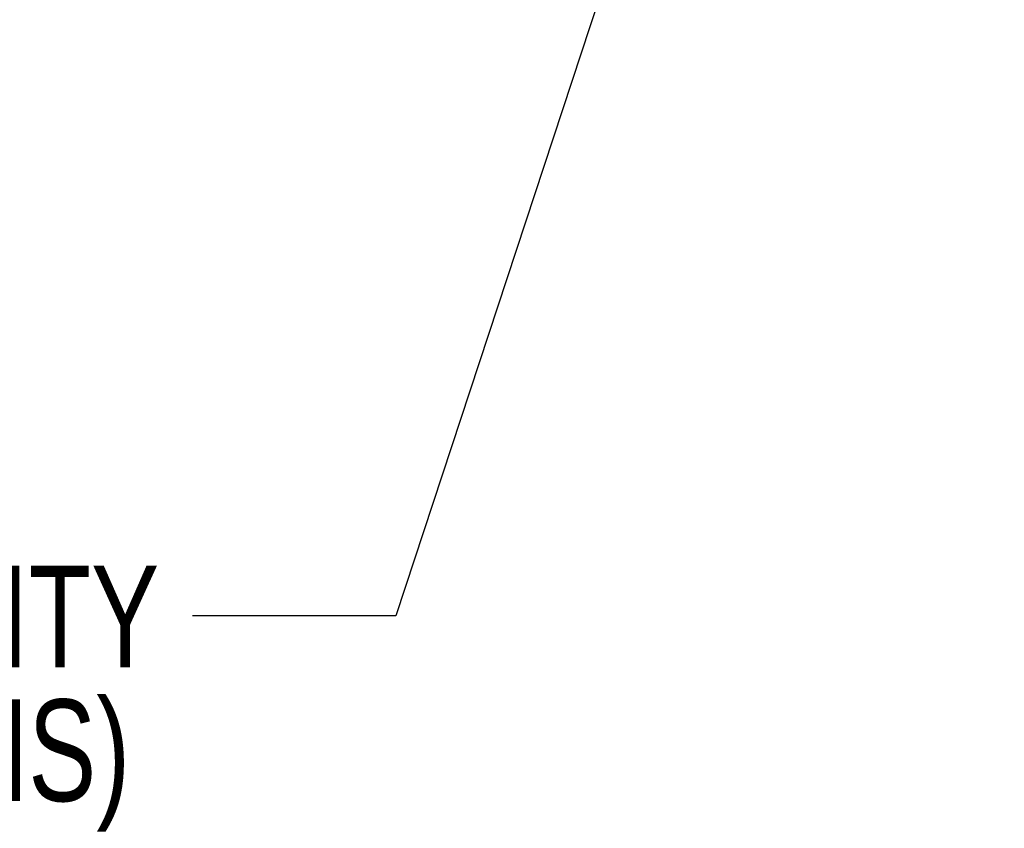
# Model space of a CAD drawing. Header units: millimetres. Extents: x 0 to 1118, y 0 to 864.
# Tile 89 of 146: x 253 to 284, y 395 to 420. Entities that reach past the tile are written whole.
import ezdxf

# ---------------------------------------------------------------- set-up
doc = ezdxf.new("R2010")
doc.units = ezdxf.units.MM
doc.styles.add('SLDTEXTSTYLE0', font='TXT', dxfattribs={"width": 0.75})
doc.dimstyles.new('SLDDIMSTYLE0', dxfattribs={"dimtxt": 0.18, "dimasz": 3.302, "dimexe": 0, "dimexo": 0.0625, "dimgap": 0, "dimtad": 0, "dimtih": 1, "dimtoh": 1, "dimdec": 0, "dimrnd": 1e-09, "dimzin": 0, "dimdsep": 46, "dimtxsty": 'Standard', "dimsah": 1, "dimcen": 0.09, "dimadec": 0, "dimazin": 0, "dimtfac": 3.302, "dimtdec": 0, "dimtofl": 0, "dimtmove": 0, "dimatfit": 3, "dimfxl": 1, "dimfrac": 2, "dimtolj": 1, "dimtzin": 0, "dimarcsym": 0})

# ---------------------------------------------------------------- blocks, each defined once
blk = doc.blocks.new('SW_NOTE_46')
at = {"color": 0, "linetype": 'Continuous', "lineweight": 0, "char_height": 3.175, "attachment_point": 3, "style": 'SLDTEXTSTYLE0'}
for s, insert in [('CENTER OF GRAVITY', (-1.041, 1.568)), ('(WITHOUT PROJECTION LENS)', (-1.945, -2.607))]:
    blk.add_mtext(s, dxfattribs=dict(at, insert=insert))

msp = doc.modelspace()

# ---------------------------------------------------------------- block references
at = {"color": 7, "linetype": 'Continuous', "lineweight": 0}
msp.add_blockref('SW_NOTE_46', (258.842, 401.822), dxfattribs=at)

# ---------------------------------------------------------------- leaders
msp.add_leader([(284.685, 461.033), (265.192, 401.822), (258.842, 401.822)], dimstyle='SLDDIMSTYLE0', dxfattribs=at)

doc.saveas('drawing.dxf')
